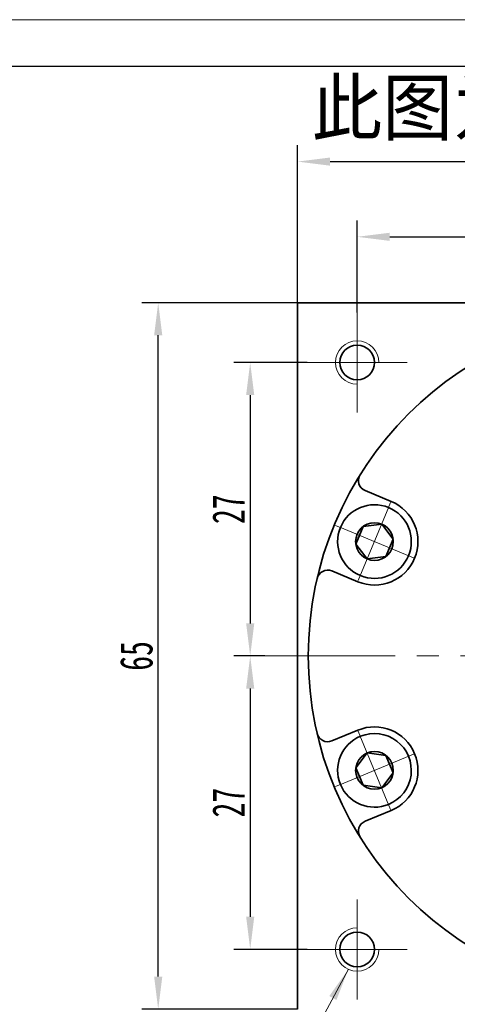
# Model space of a CAD drawing. Header units: millimetres. Extents: x 5 to 370, y 46 to 302.
# Tile 5 of 7: x 193 to 233, y 212 to 302. Entities that reach past the tile are written whole.
import ezdxf

# ---------------------------------------------------------------- set-up
doc = ezdxf.new("R2010")
doc.units = ezdxf.units.MM
doc.set_wipeout_variables(frame=1)
doc.header["$PDSIZE"] = -5
doc.linetypes.add('点画线', pattern=[18, 12, -2, 2, -2])
doc.layers.get('0').update_dxf_attribs({"lineweight": 35})
doc.layers.add('6文字层', color=3, linetype='Continuous')
for name, color, linetype, lineweight in [('中心线层', 1, '点画线', 18), ('图框_外框线', 7, 'Continuous', 18), ('尺寸线层', 3, 'Continuous', 18), ('粗实线层', 7, 'Continuous', 35)]:
    doc.layers.add(name, color=color, linetype=linetype, lineweight=lineweight)
doc.styles.add('标准', font='txt', dxfattribs={"width": 0.667})
doc.dimstyles.new('a4-1-1', dxfattribs={"dimtxt": 3, "dimasz": 3, "dimexe": 1.5, "dimexo": 0, "dimgap": 0.5, "dimtad": 1, "dimdec": 3, "dimdsep": 46, "dimtxsty": '标准', "dimblk": '_CAXARROW', "dimcen": 0, "dimdle": 4, "dimazin": 2, "dimtfac": 0.707107, "dimtdec": 3, "dimtix": 1, "dimtmove": 2, "dimatfit": 3, "dimfxl": 0, "dimfrac": 2, "dimtolj": 1, "dimtzin": 0, "dimarcsym": 0})

# ---------------------------------------------------------------- blocks, each defined once
blk = doc.blocks.new('_CAXARROW')
blk.add_hatch(color=0).paths.add_polyline_path([(0, 0), (-1, 0.125), (-1, -0.125)], flags=0)
blk = doc.blocks.new('*X34')
at = {"layer": 'Defpoints', "color": 0}
for p in [(250.981, 282.486), (250.981, 279.194), (223.981, 275.522)]:
    blk.add_point(p, dxfattribs=at)
at = {"layer": '尺寸线层', "color": 0, "linetype": 'Continuous', "lineweight": -2}
for p, q in [((223.981, 275.522), (223.981, 283.986)), ((250.981, 279.194), (250.981, 283.986)), ((226.981, 282.486), (247.981, 282.486))]:
    blk.add_line(p, q, dxfattribs=at)
at = {"layer": '尺寸线层', "color": 0, "lineweight": -2, "xscale": 3, "yscale": 3, "zscale": 3, "rotation": 180}
blk.add_blockref('_CAXARROW', (223.981, 282.486), dxfattribs=at)
at = {"layer": '尺寸线层', "color": 0, "lineweight": -2, "xscale": 3, "yscale": 3, "zscale": 3}
blk.add_blockref('_CAXARROW', (250.981, 282.486), dxfattribs=at)
at = {"layer": '尺寸线层', "color": 0, "insert": (237.481, 284.486), "char_height": 3, "attachment_point": 5, "style": '标准'}
blk.add_mtext('\\A1;27', dxfattribs=at)
blk = doc.blocks.new('*X36')
at = {"layer": 'Defpoints', "color": 0}
for p in [(219.381, 270.922), (214.138, 243.922), (215.481, 243.922)]:
    blk.add_point(p, dxfattribs=at)
at = {"layer": '尺寸线层', "color": 0, "linetype": 'Continuous', "lineweight": -2}
for p, q in [((219.381, 270.922), (212.638, 270.922)), ((214.138, 267.922), (214.138, 246.922)), ((215.481, 243.922), (212.638, 243.922))]:
    blk.add_line(p, q, dxfattribs=at)
at = {"layer": '尺寸线层', "color": 0, "lineweight": -2, "xscale": 3, "yscale": 3, "zscale": 3}
for p, rotation in [((214.138, 270.922), 90), ((214.138, 243.922), 270)]:
    blk.add_blockref('_CAXARROW', p, dxfattribs=dict(at, rotation=rotation))
at = {"layer": '尺寸线层', "color": 0, "insert": (212.138, 257.422), "char_height": 3, "attachment_point": 5, "rotation": 90, "style": '标准'}
blk.add_mtext('\\A1;27', dxfattribs=at)
blk = doc.blocks.new('*X37')
at = {"layer": 'Defpoints', "color": 0}
for p in [(215.481, 243.922), (214.138, 216.922), (219.381, 216.922)]:
    blk.add_point(p, dxfattribs=at)
at = {"layer": '尺寸线层', "color": 0, "linetype": 'Continuous', "lineweight": -2}
for p, q in [((215.481, 243.922), (212.638, 243.922)), ((214.138, 240.922), (214.138, 219.922)), ((219.381, 216.922), (212.638, 216.922))]:
    blk.add_line(p, q, dxfattribs=at)
at = {"layer": '尺寸线层', "color": 0, "lineweight": -2, "xscale": 3, "yscale": 3, "zscale": 3}
for p, rotation in [((214.138, 243.922), 90), ((214.138, 216.922), 270)]:
    blk.add_blockref('_CAXARROW', p, dxfattribs=dict(at, rotation=rotation))
at = {"layer": '尺寸线层', "color": 0, "insert": (212.138, 230.422), "char_height": 3, "attachment_point": 5, "rotation": 90, "style": '标准'}
blk.add_mtext('\\A1;27', dxfattribs=at)
blk = doc.blocks.new('*X38')
at = {"layer": 'Defpoints', "color": 0}
for p in [(205.673, 276.422), (218.481, 276.422), (218.481, 211.422)]:
    blk.add_point(p, dxfattribs=at)
at = {"layer": '尺寸线层', "color": 0, "linetype": 'Continuous', "lineweight": -2}
for p, q in [((218.481, 276.422), (204.173, 276.422)), ((205.673, 214.422), (205.673, 273.422)), ((218.481, 211.422), (204.173, 211.422))]:
    blk.add_line(p, q, dxfattribs=at)
at = {"layer": '尺寸线层', "color": 0, "lineweight": -2, "xscale": 3, "yscale": 3, "zscale": 3}
for p, rotation in [((205.673, 276.422), 90), ((205.673, 211.422), 270)]:
    blk.add_blockref('_CAXARROW', p, dxfattribs=dict(at, rotation=rotation))
at = {"layer": '尺寸线层', "color": 0, "insert": (203.673, 243.922), "char_height": 3, "attachment_point": 5, "rotation": 90, "style": '标准'}
blk.add_mtext('\\A1;65', dxfattribs=at)
blk = doc.blocks.new('*X39')
at = {"layer": 'Defpoints', "color": 0}
for p in [(283.481, 289.404), (218.481, 276.422), (283.481, 276.422)]:
    blk.add_point(p, dxfattribs=at)
at = {"layer": '尺寸线层', "color": 0, "linetype": 'Continuous', "lineweight": -2}
for p, q in [((218.481, 276.422), (218.481, 290.904)), ((283.481, 276.422), (283.481, 290.904)), ((221.481, 289.404), (280.481, 289.404))]:
    blk.add_line(p, q, dxfattribs=at)
at = {"layer": '尺寸线层', "color": 0, "lineweight": -2, "xscale": 3, "yscale": 3, "zscale": 3}
for p, rotation in [((218.481, 289.404), 179.9999999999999), ((283.481, 289.404), 359.9999999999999)]:
    blk.add_blockref('_CAXARROW', p, dxfattribs=dict(at, rotation=rotation))
at = {"layer": '尺寸线层', "color": 0, "insert": (250.981, 291.404), "char_height": 3, "attachment_point": 5, "style": '标准'}
blk.add_mtext('\\A1;65', dxfattribs=at)
blk = doc.blocks.new('*X42')
at = {"layer": '尺寸线层', "linetype": 'Continuous'}
blk.add_hatch(color=0, dxfattribs=at).paths.add_polyline_path([(13.514, 19.452), (12.417, 16.634), (11.758, 16.991)], flags=0)
at = {"layer": '尺寸线层', "color": 0, "linetype": 'Continuous'}
blk.add_line((13.514, 19.452), (3, 0), dxfattribs=at)
at = {"layer": '尺寸线层', "color": 0}
for p, q in [((0, 6.726), (-10.532, 6.726)), ((0, 0), (0, 6.726)), ((0, 0), (-10.532, 0)), ((3, 0), (0, 0))]:
    blk.add_line(p, q, dxfattribs=at)
at = {"layer": '尺寸线层', "color": 0, "insert": (-1.5, 0.6), "char_height": 3, "width": 17.06799, "attachment_point": 9, "line_spacing_factor": 1.15057, "style": '标准'}
blk.add_mtext('\\T1.1;4-M4x8\\P6个面', dxfattribs=at)
blk = doc.blocks.new('*X45')
at = {"layer": '中心线层', "linetype": '点画线', "lineweight": 18}
for p, q in [((0, -3.89), (0, 3.89)), ((-3.89, 0), (3.89, 0))]:
    blk.add_line(p, q, dxfattribs=at)
at = {"layer": '粗实线层'}
for p, q in [((-1.732, 0), (-0.866, 1.5)), ((-0.866, 1.5), (0.866, 1.5)), ((1.732, 0), (0.866, 1.5)), ((1.732, 0), (0.866, 1.5)), ((-1.732, 0), (-0.866, -1.5)), ((1.732, 0), (0.866, -1.5)), ((-0.866, -1.5), (0.866, -1.5))]:
    blk.add_line(p, q, dxfattribs=at)
blk.add_circle((0, 0), 1.732, dxfattribs=at)
for start, end in [(0, 180), (180, 360)]:
    blk.add_arc((0, 0), 3.39, start, end, dxfattribs=at)
blk = doc.blocks.new('提示字样')
at = {"layer": '6文字层', "insert": (1.21, 11.52), "char_height": 10, "width": 317.6795, "attachment_point": 1}
blk.add_mtext('{\\C1;此图为标准图，如需改动尺寸请联系销售经理。}', dxfattribs=at)

msp = doc.modelspace()

# ---------------------------------------------------------------- linework, layer by layer
at = {"layer": '中心线层'}
for p, q in [((223.9808, 266.3217), (223.9808, 275.5217)), ((219.3808, 270.9217), (228.5808, 270.9217)), ((215.4808, 243.9217), (286.4808, 243.9217)), ((223.9808, 212.3217), (223.9808, 221.5217)), ((228.5808, 216.9217), (219.3808, 216.9217))]:
    msp.add_line(p, q, dxfattribs=at)
at = {"layer": '粗实线层'}
for p, q in [((218.4808, 276.4217), (283.4808, 276.4217)), ((218.4808, 211.4217), (218.4808, 276.4217)), ((227.1048, 258.1411), (224.7144, 259.1312)), ((224.0433, 250.75), (221.6529, 251.7402)), ((224.0433, 237.0935), (221.6529, 236.1033)), ((227.1048, 229.7024), (224.7144, 228.7123))]:
    msp.add_line(p, q, dxfattribs=at)
for centre, radius in [((250.9808, 243.9217), 31.5), ((223.9808, 270.9217), 1.6), ((223.9808, 216.9217), 1.6)]:
    msp.add_circle(centre, radius, dxfattribs=at)
at = {"layer": '粗实线层', "lineweight": 18}
for centre, start, end in [((223.9808, 270.9217), 0, 270), ((223.9808, 216.9217), 90, 360)]:
    msp.add_arc(centre, 2, start, end, dxfattribs=at)
at = {"layer": '粗实线层'}
for centre, radius, start, end in [((225.0971, 260.0551), 1, 148.064537, 247.500054), ((225.5741, 254.4455), 4, 247.5, 67.5), ((221.2702, 250.8163), 1, 67.499946, 166.935463), ((225.5741, 233.3979), 4, 292.5, 112.5), ((221.2702, 237.0272), 1, 193.064537, 292.500054), ((225.0971, 227.7884), 1, 112.499946, 211.935463)]:
    msp.add_arc(centre, radius, start, end, dxfattribs=at)

# ---------------------------------------------------------------- block references
at = {"layer": '尺寸线层'}
msp.add_blockref('*X42', (209.6585, 195.6404), dxfattribs=at)
at = {"layer": '粗实线层', "xscale": 0.5, "yscale": 0.5, "zscale": 0.5}
msp.add_blockref('提示字样', (219.187, 291.1095), dxfattribs=at)

# ---------------------------------------------------------------- dimensions: what is measured, and where the dimension line sits
at = {"layer": '尺寸线层'}
for base, p1, p2, picture, middle in [((283.4808, 289.4038), (218.4808, 276.4217), (283.4808, 276.4217), '*X39', (250.9808, 291.4038)), ((250.9808, 282.486), (223.9808, 275.5217), (250.9808, 279.194), '*X34', (237.4808, 284.486))]:
    dim = msp.add_linear_dim(base=base, p1=p1, p2=p2, dimstyle='a4-1-1', override={"dimsah": 1, "dimtfill": 1, "dimtzin": 0}, dxfattribs=at)
    dim.commit()
    dim.dimension.update_dxf_attribs({"geometry": picture, "text_midpoint": middle})
for base, p1, p2, angle, picture, middle in [((205.6733, 276.4217), (218.4808, 211.4217), (218.4808, 276.4217), 90, '*X38', (203.6733, 243.9217)), ((214.1377, 243.9217), (219.3808, 270.9217), (215.4808, 243.9217), 270, '*X36', (212.1377, 257.4217)), ((214.1377, 216.9217), (215.4808, 243.9217), (219.3808, 216.9217), 270, '*X37', (212.1377, 230.4217))]:
    dim = msp.add_linear_dim(base=base, p1=p1, p2=p2, angle=angle, dimstyle='a4-1-1', override={"dimsah": 1, "dimtfill": 1, "dimtzin": 0}, dxfattribs=at)
    dim.commit()
    dim.dimension.update_dxf_attribs({"geometry": picture, "text_midpoint": middle})

# ---------------------------------------------------------------- next in the draw order: wipeouts: each hides what was drawn before it
for points in [[(226.8714, 257.5775), (226.8519, 257.5855), (226.8324, 257.5934), (226.8128, 257.6011), (226.7932, 257.6087), (226.7735, 257.6162), (226.7538, 257.6236), (226.7341, 257.6309), (226.7142, 257.638), (226.6944, 257.6451), (226.6745, 257.652), (226.6546, 257.6587), (226.6346, 257.6654), (226.6146, 257.6719), (226.5945, 257.6783), (226.5744, 257.6846), (226.5543, 257.6907), (226.5341, 257.6967), (226.5139, 257.7026), (226.4937, 257.7084), (226.4734, 257.7141), (226.4531, 257.7196), (226.4327, 257.725), (226.4124, 257.7303), (226.3919, 257.7354), (226.3715, 257.7404), (226.351, 257.7453), (226.3305, 257.7501), (226.31, 257.7547), (226.2894, 257.7592), (226.2688, 257.7636), (226.2688, 257.7636), (226.115, 257.7921), (225.96, 257.8135), (225.8043, 257.8277), (225.648, 257.8347), (225.4915, 257.8345), (225.3353, 257.8271), (225.1795, 257.8125), (225.0246, 257.7907), (224.8709, 257.7618), (224.7186, 257.7258), (224.5682, 257.6829), (224.4199, 257.633), (224.2741, 257.5764), (224.1311, 257.5131), (223.9911, 257.4432), (223.8545, 257.367), (223.7215, 257.2846), (223.5925, 257.1961), (223.4677, 257.1017), (223.3475, 257.0017), (223.2319, 256.8963), (223.1213, 256.7856), (223.016, 256.67), (222.9161, 256.5496), (222.8218, 256.4247), (222.7335, 256.2957), (222.6511, 256.1626), (222.575, 256.026), (222.5053, 255.8859), (222.4421, 255.7428), (222.4421, 255.7428), (222.3856, 255.597), (222.3359, 255.4486), (222.2931, 255.2982), (222.2572, 255.1459), (222.2284, 254.9921), (222.2068, 254.8372), (222.1923, 254.6815), (222.185, 254.5252), (222.1849, 254.3688), (222.1921, 254.2125), (222.2065, 254.0567), (222.228, 253.9018), (222.2566, 253.748), (222.2923, 253.5957), (222.335, 253.4452), (222.3846, 253.2968), (222.441, 253.1509), (222.5041, 253.0077), (222.5737, 252.8676), (222.6497, 252.7309), (222.7319, 252.5978), (222.8202, 252.4687), (222.9143, 252.3437), (223.0141, 252.2232), (223.1193, 252.1075), (223.2298, 251.9968), (223.3453, 251.8912), (223.4655, 251.7911), (223.5902, 251.6967), (223.7191, 251.6081), (223.7191, 251.6081), (223.7368, 251.5966), (223.7545, 251.5852), (223.7723, 251.574), (223.7902, 251.5629), (223.8081, 251.5518), (223.8261, 251.5409), (223.8442, 251.5301), (223.8623, 251.5194), (223.8805, 251.5089), (223.8988, 251.4984), (223.9171, 251.4881), (223.9355, 251.4778), (223.954, 251.4677), (223.9725, 251.4577), (223.9911, 251.4478), (224.0097, 251.4381), (224.0284, 251.4284), (224.0472, 251.4189), (224.066, 251.4094), (224.0849, 251.4001), (224.1039, 251.3909), (224.1229, 251.3819), (224.1419, 251.3729), (224.161, 251.3641), (224.1802, 251.3554), (224.1994, 251.3468), (224.2187, 251.3383), (224.238, 251.3299), (224.2574, 251.3217), (224.2768, 251.3136), (224.2768, 251.3136), (224.4425, 251.25), (224.6113, 251.1951), (224.7827, 251.1492), (224.9563, 251.1123), (225.1316, 251.0845), (225.3081, 251.066), (225.4853, 251.0567), (225.6628, 251.0567), (225.8401, 251.066), (226.0166, 251.0845), (226.1919, 251.1123), (226.3655, 251.1492), (226.5369, 251.1951), (226.7057, 251.25), (226.8714, 251.3136), (227.0335, 251.3858), (227.1916, 251.4663), (227.3454, 251.5551), (227.4942, 251.6517), (227.6378, 251.7561), (227.7757, 251.8678), (227.9076, 251.9865), (228.0331, 252.112), (228.1519, 252.2439), (228.2635, 252.3818), (228.3679, 252.5254), (228.4645, 252.6743), (228.5533, 252.828), (228.6338, 252.9861), (228.706, 253.1482), (228.706, 253.1482), (228.7696, 253.3139), (228.8245, 253.4827), (228.8704, 253.6542), (228.9073, 253.8278), (228.9351, 254.003), (228.9536, 254.1796), (228.9629, 254.3568), (228.9629, 254.5343), (228.9536, 254.7115), (228.9351, 254.888), (228.9073, 255.0633), (228.8704, 255.2369), (228.8245, 255.4083), (228.7696, 255.5771), (228.706, 255.7428), (228.6338, 255.905), (228.5533, 256.0631), (228.4645, 256.2168), (228.3679, 256.3656), (228.2635, 256.5092), (228.1519, 256.6472), (228.0331, 256.7791), (227.9076, 256.9046), (227.7757, 257.0233), (227.6378, 257.135), (227.4942, 257.2393), (227.3454, 257.336), (227.1916, 257.4247), (227.0335, 257.5053)], [(224.2768, 236.5299), (224.2574, 236.5218), (224.238, 236.5135), (224.2187, 236.5052), (224.1994, 236.4967), (224.1802, 236.4881), (224.161, 236.4794), (224.1419, 236.4706), (224.1229, 236.4616), (224.1039, 236.4525), (224.0849, 236.4433), (224.066, 236.434), (224.0472, 236.4246), (224.0284, 236.4151), (224.0097, 236.4054), (223.9911, 236.3957), (223.9725, 236.3858), (223.954, 236.3758), (223.9355, 236.3656), (223.9171, 236.3554), (223.8988, 236.3451), (223.8805, 236.3346), (223.8623, 236.324), (223.8442, 236.3133), (223.8261, 236.3025), (223.8081, 236.2916), (223.7902, 236.2806), (223.7723, 236.2695), (223.7545, 236.2582), (223.7368, 236.2469), (223.7191, 236.2354), (223.7191, 236.2354), (223.5902, 236.1468), (223.4655, 236.0524), (223.3453, 235.9523), (223.2298, 235.8467), (223.1193, 235.736), (223.0141, 235.6202), (222.9143, 235.4998), (222.8202, 235.3748), (222.7319, 235.2457), (222.6497, 235.1126), (222.5737, 234.9758), (222.5041, 234.8357), (222.441, 234.6926), (222.3846, 234.5467), (222.335, 234.3983), (222.2923, 234.2478), (222.2566, 234.0955), (222.228, 233.9417), (222.2065, 233.7868), (222.1921, 233.631), (222.1849, 233.4747), (222.185, 233.3183), (222.1923, 233.162), (222.2068, 233.0063), (222.2284, 232.8513), (222.2572, 232.6976), (222.2931, 232.5453), (222.3359, 232.3948), (222.3856, 232.2465), (222.4421, 232.1006), (222.4421, 232.1006), (222.5053, 231.9575), (222.575, 231.8175), (222.6511, 231.6808), (222.7335, 231.5478), (222.8218, 231.4187), (222.9161, 231.2939), (223.016, 231.1735), (223.1213, 231.0578), (223.2319, 230.9472), (223.3475, 230.8417), (223.4677, 230.7417), (223.5925, 230.6474), (223.7215, 230.5589), (223.8545, 230.4765), (223.9911, 230.4002), (224.1311, 230.3304), (224.2741, 230.2671), (224.4199, 230.2105), (224.5682, 230.1606), (224.7186, 230.1176), (224.8709, 230.0817), (225.0246, 230.0528), (225.1795, 230.031), (225.3353, 230.0164), (225.4915, 230.0089), (225.648, 230.0087), (225.8043, 230.0158), (225.96, 230.03), (226.115, 230.0514), (226.2688, 230.0799), (226.2688, 230.0799), (226.2894, 230.0843), (226.31, 230.0888), (226.3305, 230.0934), (226.351, 230.0982), (226.3715, 230.1031), (226.3919, 230.1081), (226.4124, 230.1132), (226.4327, 230.1185), (226.4531, 230.1239), (226.4734, 230.1294), (226.4937, 230.1351), (226.5139, 230.1408), (226.5341, 230.1467), (226.5543, 230.1528), (226.5744, 230.1589), (226.5945, 230.1652), (226.6146, 230.1716), (226.6346, 230.1781), (226.6546, 230.1847), (226.6745, 230.1915), (226.6944, 230.1984), (226.7142, 230.2054), (226.7341, 230.2126), (226.7538, 230.2198), (226.7735, 230.2272), (226.7932, 230.2347), (226.8128, 230.2424), (226.8324, 230.2501), (226.8519, 230.258), (226.8714, 230.266), (226.8714, 230.266), (227.0335, 230.3382), (227.1916, 230.4188), (227.3454, 230.5075), (227.4942, 230.6042), (227.6378, 230.7085), (227.7757, 230.8202), (227.9076, 230.9389), (228.0331, 231.0644), (228.1519, 231.1963), (228.2635, 231.3342), (228.3679, 231.4778), (228.4645, 231.6267), (228.5533, 231.7804), (228.6338, 231.9385), (228.706, 232.1006), (228.7696, 232.2663), (228.8245, 232.4351), (228.8704, 232.6066), (228.9073, 232.7802), (228.9351, 232.9555), (228.9536, 233.132), (228.9629, 233.3092), (228.9629, 233.4867), (228.9536, 233.6639), (228.9351, 233.8404), (228.9073, 234.0157), (228.8704, 234.1893), (228.8245, 234.3608), (228.7696, 234.5295), (228.706, 234.6952), (228.706, 234.6952), (228.6338, 234.8574), (228.5533, 235.0155), (228.4645, 235.1692), (228.3679, 235.3181), (228.2635, 235.4616), (228.1519, 235.5996), (228.0331, 235.7315), (227.9076, 235.857), (227.7757, 235.9757), (227.6378, 236.0874), (227.4942, 236.1917), (227.3454, 236.2884), (227.1916, 236.3771), (227.0335, 236.4577), (226.8714, 236.5299), (226.7057, 236.5935), (226.5369, 236.6483), (226.3655, 236.6943), (226.1919, 236.7312), (226.0166, 236.7589), (225.8401, 236.7775), (225.6628, 236.7868), (225.4853, 236.7868), (225.3081, 236.7775), (225.1316, 236.7589), (224.9563, 236.7312), (224.7827, 236.6943), (224.6113, 236.6483), (224.4425, 236.5935)]]:
    msp.add_wipeout(points).dxf.layer = '粗实线层'

# ---------------------------------------------------------------- next in the draw order: linework, layer by layer
at = {"layer": '图框_外框线', "color": 3}
msp.add_lwpolyline([(6.7097, 45.7945), (369.6722, 45.7945), (369.6722, 302.4608), (6.7097, 302.4608)], close=True, dxfattribs=at)
at = {"layer": '图框_外框线', "color": 3, "lineweight": 25}
msp.add_lwpolyline([(28.3146, 50.1155), (365.3512, 50.1155), (365.3512, 298.1399), (28.3146, 298.1399)], close=True, dxfattribs=at)

# ---------------------------------------------------------------- next in the draw order: block references
at = {"layer": '粗实线层'}
for p, rotation in [((225.5741, 254.4455), 67.50000000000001), ((225.5741, 233.3979), 112.5)]:
    msp.add_blockref('*X45', p, dxfattribs=dict(at, rotation=rotation))

doc.saveas('drawing.dxf')
